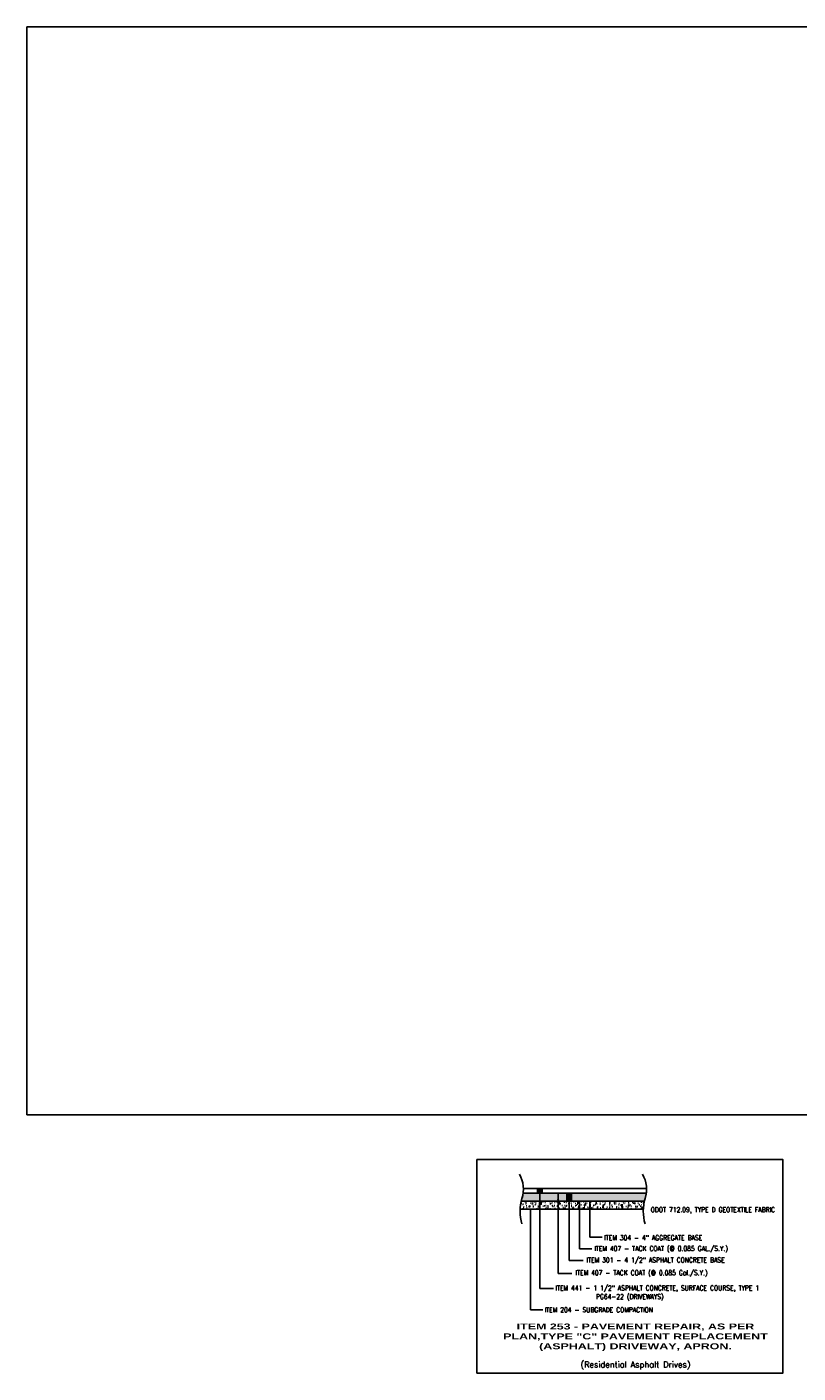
# Paper-space layout 'TRENCH DETAIL' of a CAD drawing. Extents: x 0 to 61, y -10 to 22.
# Tile 1 of 4: x 0 to 15.6, y -5.2 to 22. Entities that reach past the tile are written whole.
import ezdxf
from ezdxf.enums import TextEntityAlignment as Align

# ---------------------------------------------------------------- set-up
doc = ezdxf.new("R2010")
doc.units = 0
doc.header["$MEASUREMENT"] = 0
doc.linetypes.add('HIDDEN2', pattern=[0.1875, 0.125, -0.0625])
for name, color, linetype in [('AN-Line-5', 1, 'Continuous'), ('G_P-AN-Hatch-Solid-12', 229, 'Continuous'), ('G_P-AN-Line-1', 8, 'Continuous'), ('G_P-AN-Line-2', 10, 'Continuous'), ('G_P-AN-Sheet', 7, 'Continuous'), ('PROPPAVT', 14, 'Continuous')]:
    doc.layers.add(name, color=color, linetype=linetype)
doc.styles.add('CT_Title', font='arialbd.ttf', dxfattribs={"width": 1.5})
doc.styles.add('NARROW', font='SIMPLEX', dxfattribs={"width": 0.8})

psp = doc.layouts.new('TRENCH DETAIL')

# ---------------------------------------------------------------- hatches: boundary and pattern name
at = {"layer": 'AN-Line-5'}
h = psp.add_hatch(dxfattribs=at)
h.set_pattern_fill('AR-SAND', color=256, scale=0.05, angle=90, style=0)
h.set_pattern_definition([(127.5, (-17.846985, -34.35812), (-0.09634119, -0.00314967), [0, -0.076, 0, -0.085, 0, -0.08125]), (97.5, (-17.84698, -34.35812), (-0.1411073, 0.08848884), [0, -0.041, 0, -0.0685, 0, -0.02625]), (57.5, (-17.846985, -34.41962), (-0.00028295, 0.1557071), [0, -0.025, 0, -0.09, 0, -0.1175]), (47.5, (-17.84698, -34.41962), (-0.04388378, 0.15030633), [0, -0.0125, 0, -0.059, 0, -0.0675])])
edge = h.paths.add_edge_path()
edge.add_line((12.489, -1.75), (9.998, -1.75))
edge.add_arc((10.828, -1.951), 0.854, 166.3834, 177.405)
edge.add_line((9.974, -1.913), (12.466, -1.913))
edge.add_arc((13.32, -1.951), 0.854, 166.3834, 177.405, ccw=False)
at = {"layer": 'G_P-AN-Hatch-Solid-12'}
h = psp.add_hatch(color=256, dxfattribs=at)
h.dxf.hatch_style = 1
edge = h.paths.add_edge_path()
edge.add_line((12.489, -1.75), (9.998, -1.75))
edge.add_arc((10.828, -1.951), 0.854, 162.5366, 166.3834, ccw=False)
edge.add_arc((9.422, -1.509), 0.619, 342.5366, 352.715)
edge.add_line((10.037, -1.588), (12.528, -1.588))
edge.add_arc((11.914, -1.509), 0.619, 342.5358, 352.715, ccw=False)
edge.add_arc((13.32, -1.951), 0.854, 162.5372, 166.3834)

# ---------------------------------------------------------------- linework, layer by layer
at = {"color": 2, "linetype": 'HIDDEN2', "ltscale": 0.1, "flags": 128}
psp.add_lwpolyline([(12.466, -1.913), (9.974, -1.913)], dxfattribs=at)
at = {"layer": 'AN-Line-5'}
for p, q in [((10.037, -1.588), (12.528, -1.588)), ((10.041, -1.491), (12.533, -1.491)), ((10.374, -1.588), (10.374, -3.513)), ((10.744, -1.588), (10.744, -3.215)), ((9.998, -1.75), (12.489, -1.75)), ((10.965, -1.75), (10.965, -2.952)), ((11.177, -1.75), (11.177, -2.711)), ((11.388, -1.75), (11.388, -2.476)), ((9.974, -1.913), (12.466, -1.913)), ((10.184, -1.913), (10.184, -3.947)), ((11.177, -2.711), (11.425, -2.711)), ((11.388, -2.476), (11.637, -2.476)), ((10.965, -2.952), (11.252, -2.952)), ((10.744, -3.215), (11.024, -3.215)), ((10.374, -3.513), (10.654, -3.513)), ((10.184, -3.947), (10.432, -3.947))]:
    psp.add_line(p, q, dxfattribs=at)
for centre, radius, start, end in [((9.422, -1.509), 0.619, 342.5366, 29.6154), ((11.914, -1.509), 0.619, 342.5366, 29.6154), ((10.828, -1.951), 0.854, 162.5366, 197.4634), ((13.32, -1.951), 0.854, 162.5366, 197.4634)]:
    psp.add_arc(centre, radius, start, end, dxfattribs=at)
for points in [[(10.311, -1.491), (10.311, -1.588), (10.437, -1.491), (10.437, -1.588)], [(10.723, -1.717), (10.766, -1.717), (10.744, -1.588)], [(10.902, -1.588), (10.902, -1.75), (11.029, -1.588), (11.029, -1.75)], [(11.155, -1.88), (11.198, -1.88), (11.177, -1.75)]]:
    psp.add_solid(points, dxfattribs=at)
at = {"layer": 'G_P-AN-Line-1', "color": 250}
psp.add_lwpolyline([(0, 0), (34, 0), (34, 22), (0, 22)], close=True, dxfattribs=at)
at = {"layer": 'G_P-AN-Line-2', "color": 3}
psp.add_lwpolyline([(9.103, -5.226), (15.291, -5.226), (15.291, -0.907), (9.103, -0.907)], close=True, dxfattribs=at)
at = {"layer": 'PROPPAVT', "flags": 128}
psp.add_lwpolyline([(12.489, -1.75), (9.998, -1.75, -0.016786), (10.013, -1.695, 0.044441), (10.037, -1.588), (12.528, -1.588, -0.044444), (12.505, -1.695, 0.016784)], format="xyb", close=True, dxfattribs=at)

# ---------------------------------------------------------------- texts
at = {"layer": 'AN-Line-5', "style": 'NARROW', "width": 0.8}
for s, p in [('ODOT 712.09, TYPE D GEOTEXTILE FABRIC', (12.618, -1.972)), ('ITEM 304 - 4" AGGREGATE BASE', (11.676, -2.54)), ('ITEM 407 - TACK COAT (@ 0.085 GAL./S.Y.)', (11.476, -2.757)), ('ITEM 301 - 4 1/2" ASPHALT CONCRETE BASE', (11.318, -2.989)), ('ITEM 407 - TACK COAT (@ 0.085 Gal./S.Y.)', (11.096, -3.248)), ('ITEM 441 - 1 1/2" ASPHALT CONCRETE, SURFACE COURSE, TYPE 1', (10.69, -3.555)), ('PG64-22 (DRIVEWAYS)', (11.51, -3.729)), ('ITEM 204 - SUBGRADE COMPACTION', (10.471, -3.997))]:
    psp.add_text(s, height=0.1, dxfattribs=at).set_placement(p)
at = {"layer": 'AN-Line-5', "style": 'NARROW'}
psp.add_text('(Residential Asphalt Drives)', height=0.12, dxfattribs=at).set_placement((12.309, -5.113), align=Align.CENTER)
at = {"layer": 'G_P-AN-Sheet', "insert": (12.309, -4.502), "char_height": 0.12, "width": 5.63752, "attachment_point": 5, "style": 'CT_Title'}
psp.add_mtext('\\pxqc;ITEM 253 - PAVEMENT REPAIR, AS PER PLAN,TYPE "C" PAVEMENT REPLACEMENT (ASPHALT) DRIVEWAY, APRON.', dxfattribs=at)

doc.saveas('drawing.dxf')
